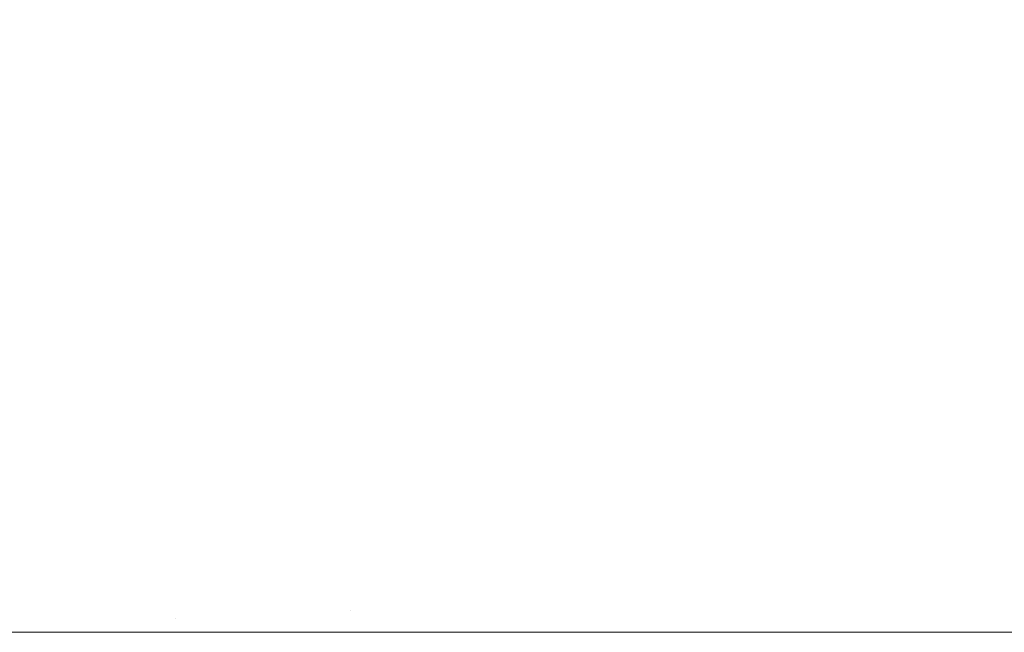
# Model space of a CAD drawing. Header units: centimetres. Extents: x -26 to 27.3, y -23.4 to -21.6.
# Tile 197 of 206: x 27.2137 to 27.2379, y -21.6599 to -21.6448. Entities that reach past the tile are written whole.
import ezdxf

# ---------------------------------------------------------------- set-up
doc = ezdxf.new("R2010")
doc.units = ezdxf.units.CM
doc.header["$LTSCALE"] = 2.54
doc.layers.add('Lucido design-1', color=7, linetype='Continuous')

# ---------------------------------------------------------------- blocks, each defined once
blk = doc.blocks.new('Gruppo-4-1')
at = {"color": 7, "linetype": 'Continuous', "lineweight": 9}
for points, invisible_edges in [([(27.21626, -21.644609, -9.383407), (27.216902, -21.644915, -9.383407), (27.218802, -21.641147, -9.384219), (27.217998, -21.640762, -9.384219)], 15), ([(27.216902, -21.644915, -9.383407), (27.217531, -21.645249, -9.383407), (27.219589, -21.641564, -9.384219), (27.218802, -21.641147, -9.384219)], 15), ([(27.220788, -21.641316, -10.179584), (27.221566, -21.641818, -10.179584), (27.219363, -21.645077, -10.180381), (27.218726, -21.644666, -10.180381)], 15), ([(27.217531, -21.645249, -9.383407), (27.218145, -21.64561, -9.383407), (27.220358, -21.642015, -9.384219), (27.219589, -21.641564, -9.384219)], 15), ([(27.228932, -21.644079, -9.38521), (27.229585, -21.644925, -9.38521), (27.2329, -21.642473, -9.386376), (27.232139, -21.641489, -9.386376)], 15), ([(27.221566, -21.641818, -10.179584), (27.222322, -21.642353, -10.179584), (27.219983, -21.645515, -10.180381), (27.219363, -21.645077, -10.180381)], 15), ([(27.223876, -21.644735, -9.384219), (27.224506, -21.645365, -9.384219), (27.22752, -21.642476, -9.38521), (27.226765, -21.641721, -9.38521)], 15), ([(27.218145, -21.64561, -9.383407), (27.218743, -21.645996, -9.383407), (27.221106, -21.642499, -9.384219), (27.220358, -21.642015, -9.384219)], 15), ([(27.227917, -21.642096, -10.178629), (27.228655, -21.6429, -10.178629), (27.225725, -21.645479, -10.179584), (27.225099, -21.644797, -10.179584)], 15), ([(27.233135, -21.642299, -10.177517), (27.23386, -21.643324, -10.177517), (27.230657, -21.645489, -10.178629), (27.230027, -21.644598, -10.178629)], 15), ([(27.213119, -21.642413, -10.180381), (27.213857, -21.642588, -10.180381), (27.21286, -21.646418, -10.181018), (27.212286, -21.646281, -10.181018)], 15), ([(27.218743, -21.645996, -9.383407), (27.219324, -21.646407, -9.383407), (27.221834, -21.643013, -9.384219), (27.221106, -21.642499, -9.384219)], 15), ([(27.222322, -21.642353, -10.179584), (27.223055, -21.642919, -10.179584), (27.220583, -21.645979, -10.180381), (27.219983, -21.645515, -10.180381)], 15), ([(27.224506, -21.645365, -9.384219), (27.225109, -21.646021, -9.384219), (27.228243, -21.643263, -9.38521), (27.22752, -21.642476, -9.38521)], 15), ([(27.229585, -21.644925, -9.38521), (27.230202, -21.645797, -9.38521), (27.233617, -21.643488, -9.386376), (27.2329, -21.642473, -9.386376)], 15), ([(27.234292, -21.644533, -9.386376), (27.234921, -21.645605, -9.386376), (27.238468, -21.643624, -9.387717), (27.237751, -21.642403, -9.387717)], 15), ([(27.237797, -21.642374, -10.176248), (27.238515, -21.643597, -10.176248), (27.235177, -21.645462, -10.177517), (27.234541, -21.644379, -10.177517)], 15), ([(27.213857, -21.642588, -10.180381), (27.214588, -21.642795, -10.180381), (27.213429, -21.646579, -10.181018), (27.21286, -21.646418, -10.181018)], 15), ([(27.214588, -21.642795, -10.180381), (27.215308, -21.643033, -10.180381), (27.21399, -21.646764, -10.181018), (27.213429, -21.646579, -10.181018)], 15), ([(27.215308, -21.643033, -10.180381), (27.216018, -21.643301, -10.180381), (27.214543, -21.646972, -10.181018), (27.21399, -21.646764, -10.181018)], 15), ([(27.219324, -21.646407, -9.383407), (27.219887, -21.646842, -9.383407), (27.222539, -21.643558, -9.384219), (27.221834, -21.643013, -9.384219)], 15), ([(27.223055, -21.642919, -10.179584), (27.223762, -21.643516, -10.179584), (27.221164, -21.646469, -10.180381), (27.220583, -21.645979, -10.180381)], 15), ([(27.228655, -21.6429, -10.178629), (27.229359, -21.643734, -10.178629), (27.226322, -21.646186, -10.179584), (27.225725, -21.645479, -10.179584)], 15), ([(27.225109, -21.646021, -9.384219), (27.225683, -21.646702, -9.384219), (27.228932, -21.644079, -9.38521), (27.228243, -21.643263, -9.38521)], 15), ([(27.216018, -21.643301, -10.180381), (27.216716, -21.643598, -10.180381), (27.215086, -21.647204, -10.181018), (27.214543, -21.646972, -10.181018)], 15), ([(27.223762, -21.643516, -10.179584), (27.224444, -21.644142, -10.179584), (27.221722, -21.646982, -10.180381), (27.221164, -21.646469, -10.180381)], 15), ([(27.230202, -21.645797, -9.38521), (27.230781, -21.646694, -9.38521), (27.234292, -21.644533, -9.386376), (27.233617, -21.643488, -9.386376)], 15), ([(27.23386, -21.643324, -10.177517), (27.234541, -21.644379, -10.177517), (27.231249, -21.646406, -10.178629), (27.230657, -21.645489, -10.178629)], 15), ([(27.212505, -21.647783, -9.382777), (27.213016, -21.647927, -9.382777), (27.214263, -21.643855, -9.383407), (27.213578, -21.643661, -9.383407)], 15), ([(27.216716, -21.643598, -10.180381), (27.217401, -21.643926, -10.180381), (27.21562, -21.647459, -10.181018), (27.215086, -21.647204, -10.181018)], 15), ([(27.219887, -21.646842, -9.383407), (27.220431, -21.647301, -9.383407), (27.22322, -21.644132, -9.384219), (27.222539, -21.643558, -9.384219)], 15), ([(27.229359, -21.643734, -10.178629), (27.230027, -21.644598, -10.178629), (27.226888, -21.646919, -10.179584), (27.226322, -21.646186, -10.179584)], 15), ([(27.234921, -21.645605, -9.386376), (27.235504, -21.646703, -9.386376), (27.239132, -21.644874, -9.387717), (27.238468, -21.643624, -9.387717)], 15), ([(27.238515, -21.643597, -10.176248), (27.23918, -21.64485, -10.176248), (27.235766, -21.646571, -10.177517), (27.235177, -21.645462, -10.177517)], 15), ([(27.213016, -21.647927, -9.382777), (27.21352, -21.648094, -9.382777), (27.214939, -21.644078, -9.383407), (27.214263, -21.643855, -9.383407)], 15), ([(27.217401, -21.643926, -10.180381), (27.218071, -21.644282, -10.180381), (27.216141, -21.647736, -10.181018), (27.21562, -21.647459, -10.181018)], 15), ([(27.21352, -21.648094, -9.382777), (27.214017, -21.648281, -9.382777), (27.215605, -21.644329, -9.383407), (27.214939, -21.644078, -9.383407)], 15), ([(27.220431, -21.647301, -9.383407), (27.220955, -21.647782, -9.383407), (27.223876, -21.644735, -9.384219), (27.22322, -21.644132, -9.384219)], 15), ([(27.224444, -21.644142, -10.179584), (27.225099, -21.644797, -10.179584), (27.222259, -21.647519, -10.180381), (27.221722, -21.646982, -10.180381)], 15), ([(27.225683, -21.646702, -9.384219), (27.226228, -21.647407, -9.384219), (27.229585, -21.644925, -9.38521), (27.228932, -21.644079, -9.38521)], 15), ([(27.214017, -21.648281, -9.382777), (27.214505, -21.648489, -9.382777), (27.21626, -21.644609, -9.383407), (27.215605, -21.644329, -9.383407)], 15), ([(27.218071, -21.644282, -10.180381), (27.218726, -21.644666, -10.180381), (27.216651, -21.648035, -10.181018), (27.216141, -21.647736, -10.181018)], 15), ([(27.234541, -21.644379, -10.177517), (27.235177, -21.645462, -10.177517), (27.231801, -21.647348, -10.178629), (27.231249, -21.646406, -10.178629)], 15), ([(27.214505, -21.648489, -9.382777), (27.214985, -21.648718, -9.382777), (27.216902, -21.644915, -9.383407), (27.21626, -21.644609, -9.383407)], 15), ([(27.218726, -21.644666, -10.180381), (27.219363, -21.645077, -10.180381), (27.217147, -21.648356, -10.181018), (27.216651, -21.648035, -10.181018)], 15), ([(27.220955, -21.647782, -9.383407), (27.221459, -21.648286, -9.383407), (27.224506, -21.645365, -9.384219), (27.223876, -21.644735, -9.384219)], 15), ([(27.230027, -21.644598, -10.178629), (27.230657, -21.645489, -10.178629), (27.227423, -21.647675, -10.179584), (27.226888, -21.646919, -10.179584)], 15), ([(27.230781, -21.646694, -9.38521), (27.231322, -21.647616, -9.38521), (27.234921, -21.645605, -9.386376), (27.234292, -21.644533, -9.386376)], 15), ([(27.214985, -21.648718, -9.382777), (27.215454, -21.648967, -9.382777), (27.217531, -21.645249, -9.383407), (27.216902, -21.644915, -9.383407)], 15), ([(27.225099, -21.644797, -10.179584), (27.225725, -21.645479, -10.179584), (27.222772, -21.648077, -10.180381), (27.222259, -21.647519, -10.180381)], 15), ([(27.226228, -21.647407, -9.384219), (27.226742, -21.648135, -9.384219), (27.230202, -21.645797, -9.38521), (27.229585, -21.644925, -9.38521)], 15), ([(27.235504, -21.646703, -9.386376), (27.23604, -21.647825, -9.386376), (27.239742, -21.646151, -9.387717), (27.239132, -21.644874, -9.387717)], 15), ([(27.23918, -21.64485, -10.176248), (27.239791, -21.646129, -10.176248), (27.236307, -21.647704, -10.177517), (27.235766, -21.646571, -10.177517)], 15), ([(27.219363, -21.645077, -10.180381), (27.219983, -21.645515, -10.180381), (27.21763, -21.648697, -10.181018), (27.217147, -21.648356, -10.181018)], 15), ([(27.215454, -21.648967, -9.382777), (27.215912, -21.649236, -9.382777), (27.218145, -21.64561, -9.383407), (27.217531, -21.645249, -9.383407)], 15), ([(27.221459, -21.648286, -9.383407), (27.22194, -21.64881, -9.383407), (27.225109, -21.646021, -9.384219), (27.224506, -21.645365, -9.384219)], 15), ([(27.235177, -21.645462, -10.177517), (27.235766, -21.646571, -10.177517), (27.232313, -21.648312, -10.178629), (27.231801, -21.647348, -10.178629)], 15), ([(27.215912, -21.649236, -9.382777), (27.216358, -21.649524, -9.382777), (27.218743, -21.645996, -9.383407), (27.218145, -21.64561, -9.383407)], 15), ([(27.219983, -21.645515, -10.180381), (27.220583, -21.645979, -10.180381), (27.218097, -21.649058, -10.181018), (27.21763, -21.648697, -10.181018)], 15), ([(27.225725, -21.645479, -10.179584), (27.226322, -21.646186, -10.179584), (27.223262, -21.648658, -10.180381), (27.222772, -21.648077, -10.180381)], 15), ([(27.230657, -21.645489, -10.178629), (27.231249, -21.646406, -10.178629), (27.227925, -21.648453, -10.179584), (27.227423, -21.647675, -10.179584)], 15), ([(27.231322, -21.647616, -9.38521), (27.231823, -21.648559, -9.38521), (27.235504, -21.646703, -9.386376), (27.234921, -21.645605, -9.386376)], 15), ([(27.226742, -21.648135, -9.384219), (27.227226, -21.648883, -9.384219), (27.230781, -21.646694, -9.38521), (27.230202, -21.645797, -9.38521)], 15), ([(27.216358, -21.649524, -9.382777), (27.216791, -21.649831, -9.382777), (27.219324, -21.646407, -9.383407), (27.218743, -21.645996, -9.383407)], 15), ([(27.220583, -21.645979, -10.180381), (27.221164, -21.646469, -10.180381), (27.218549, -21.649439, -10.181018), (27.218097, -21.649058, -10.181018)], 15), ([(27.22194, -21.64881, -9.383407), (27.222399, -21.649354, -9.383407), (27.225683, -21.646702, -9.384219), (27.225109, -21.646021, -9.384219)], 15), ([(27.226322, -21.646186, -10.179584), (27.226888, -21.646919, -10.179584), (27.223726, -21.649258, -10.180381), (27.223262, -21.648658, -10.180381)], 15), ([(27.23604, -21.647825, -9.386376), (27.236528, -21.648968, -9.386376), (27.240298, -21.647453, -9.387717), (27.239742, -21.646151, -9.387717)], 15), ([(27.239791, -21.646129, -10.176248), (27.240348, -21.647433, -10.176248), (27.2368, -21.648859, -10.177517), (27.236307, -21.647704, -10.177517)], 15), ([(27.216791, -21.649831, -9.382777), (27.217211, -21.650156, -9.382777), (27.219887, -21.646842, -9.383407), (27.219324, -21.646407, -9.383407)], 15), ([(27.231249, -21.646406, -10.178629), (27.231801, -21.647348, -10.178629), (27.228394, -21.649251, -10.179584), (27.227925, -21.648453, -10.179584)], 15), ([(27.213429, -21.646579, -10.181018), (27.21399, -21.646764, -10.181018), (27.212666, -21.650511, -10.181496), (27.212265, -21.650379, -10.181496)], 15), ([(27.221164, -21.646469, -10.180381), (27.221722, -21.646982, -10.180381), (27.218984, -21.649839, -10.181018), (27.218549, -21.649439, -10.181018)], 15), ([(27.235766, -21.646571, -10.177517), (27.236307, -21.647704, -10.177517), (27.232784, -21.649297, -10.178629), (27.232313, -21.648312, -10.178629)], 15), ([(27.21399, -21.646764, -10.181018), (27.214543, -21.646972, -10.181018), (27.213061, -21.65066, -10.181496), (27.212666, -21.650511, -10.181496)], 15), ([(27.217211, -21.650156, -9.382777), (27.217617, -21.650498, -9.382777), (27.220431, -21.647301, -9.383407), (27.219887, -21.646842, -9.383407)], 15), ([(27.222399, -21.649354, -9.383407), (27.222834, -21.649917, -9.383407), (27.226228, -21.647407, -9.384219), (27.225683, -21.646702, -9.384219)], 15), ([(27.226888, -21.646919, -10.179584), (27.227423, -21.647675, -10.179584), (27.224164, -21.649878, -10.180381), (27.223726, -21.649258, -10.180381)], 15), ([(27.227226, -21.648883, -9.384219), (27.227677, -21.649652, -9.384219), (27.231322, -21.647616, -9.38521), (27.230781, -21.646694, -9.38521)], 15), ([(27.231823, -21.648559, -9.38521), (27.232283, -21.649523, -9.38521), (27.23604, -21.647825, -9.386376), (27.235504, -21.646703, -9.386376)], 15), ([(27.214543, -21.646972, -10.181018), (27.215086, -21.647204, -10.181018), (27.213449, -21.650826, -10.181496), (27.213061, -21.65066, -10.181496)], 15), ([(27.221722, -21.646982, -10.180381), (27.222259, -21.647519, -10.180381), (27.219402, -21.650257, -10.181018), (27.218984, -21.649839, -10.181018)], 15), ([(27.215086, -21.647204, -10.181018), (27.21562, -21.647459, -10.181018), (27.21383, -21.651008, -10.181496), (27.213449, -21.650826, -10.181496)], 15), ([(27.217617, -21.650498, -9.382777), (27.218008, -21.650857, -9.382777), (27.220955, -21.647782, -9.383407), (27.220431, -21.647301, -9.383407)], 15), ([(27.222834, -21.649917, -9.383407), (27.223245, -21.650498, -9.383407), (27.226742, -21.648135, -9.384219), (27.226228, -21.647407, -9.384219)], 15), ([(27.231801, -21.647348, -10.178629), (27.232313, -21.648312, -10.178629), (27.228828, -21.650069, -10.179584), (27.228394, -21.649251, -10.179584)], 15), ([(27.21562, -21.647459, -10.181018), (27.216141, -21.647736, -10.181018), (27.214203, -21.651206, -10.181496), (27.21383, -21.651008, -10.181496)], 15), ([(27.222259, -21.647519, -10.180381), (27.222772, -21.648077, -10.180381), (27.219802, -21.650692, -10.181018), (27.219402, -21.650257, -10.181018)], 15), ([(27.227677, -21.649652, -9.384219), (27.228094, -21.650439, -9.384219), (27.231823, -21.648559, -9.38521), (27.231322, -21.647616, -9.38521)], 15), ([(27.236528, -21.648968, -9.386376), (27.236967, -21.650131, -9.386376), (27.240798, -21.648778, -9.387717), (27.240298, -21.647453, -9.387717)], 15), ([(27.240348, -21.647433, -10.176248), (27.240848, -21.64876, -10.176248), (27.237243, -21.650034, -10.177517), (27.2368, -21.648859, -10.177517)], 15), ([(27.216141, -21.647736, -10.181018), (27.216651, -21.648035, -10.181018), (27.214567, -21.651419, -10.181496), (27.214203, -21.651206, -10.181496)], 15), ([(27.218008, -21.650857, -9.382777), (27.218384, -21.651233, -9.382777), (27.221459, -21.648286, -9.383407), (27.220955, -21.647782, -9.383407)], 15), ([(27.227423, -21.647675, -10.179584), (27.227925, -21.648453, -10.179584), (27.224575, -21.650515, -10.180381), (27.224164, -21.649878, -10.180381)], 15), ([(27.232283, -21.649523, -9.38521), (27.232703, -21.650505, -9.38521), (27.236528, -21.648968, -9.386376), (27.23604, -21.647825, -9.386376)], 15), ([(27.236307, -21.647704, -10.177517), (27.2368, -21.648859, -10.177517), (27.233212, -21.650301, -10.178629), (27.232784, -21.649297, -10.178629)], 15), ([(27.212091, -21.652138, -9.38233), (27.212418, -21.652261, -9.38233), (27.214017, -21.648281, -9.382777), (27.21352, -21.648094, -9.382777)], 15), ([(27.216651, -21.648035, -10.181018), (27.217147, -21.648356, -10.181018), (27.214922, -21.651648, -10.181496), (27.214567, -21.651419, -10.181496)], 15), ([(27.222772, -21.648077, -10.180381), (27.223262, -21.648658, -10.180381), (27.220183, -21.651144, -10.181018), (27.219802, -21.650692, -10.181018)], 15), ([(27.212418, -21.652261, -9.38233), (27.212739, -21.652398, -9.38233), (27.214505, -21.648489, -9.382777), (27.214017, -21.648281, -9.382777)], 15), ([(27.217147, -21.648356, -10.181018), (27.21763, -21.648697, -10.181018), (27.215267, -21.651892, -10.181496), (27.214922, -21.651648, -10.181496)], 15), ([(27.218384, -21.651233, -9.382777), (27.218743, -21.651624, -9.382777), (27.22194, -21.64881, -9.383407), (27.221459, -21.648286, -9.383407)], 15), ([(27.223245, -21.650498, -9.383407), (27.223631, -21.651096, -9.383407), (27.227226, -21.648883, -9.384219), (27.226742, -21.648135, -9.384219)], 15), ([(27.232313, -21.648312, -10.178629), (27.232784, -21.649297, -10.178629), (27.229227, -21.650904, -10.179584), (27.228828, -21.650069, -10.179584)], 15), ([(27.212739, -21.652398, -9.38233), (27.213053, -21.652549, -9.38233), (27.214985, -21.648718, -9.382777), (27.214505, -21.648489, -9.382777)], 15), ([(27.227925, -21.648453, -10.179584), (27.228394, -21.649251, -10.179584), (27.224959, -21.65117, -10.180381), (27.224575, -21.650515, -10.180381)], 15), ([(27.228094, -21.650439, -9.384219), (27.228479, -21.651243, -9.384219), (27.232283, -21.649523, -9.38521), (27.231823, -21.648559, -9.38521)], 15), ([(27.213053, -21.652549, -9.38233), (27.213362, -21.652712, -9.38233), (27.215454, -21.648967, -9.382777), (27.214985, -21.648718, -9.382777)], 15), ([(27.21763, -21.648697, -10.181018), (27.218097, -21.649058, -10.181018), (27.215601, -21.65215, -10.181496), (27.215267, -21.651892, -10.181496)], 15), ([(27.218743, -21.651624, -9.382777), (27.219085, -21.65203, -9.382777), (27.222399, -21.649354, -9.383407), (27.22194, -21.64881, -9.383407)], 15), ([(27.223262, -21.648658, -10.180381), (27.223726, -21.649258, -10.180381), (27.220544, -21.651611, -10.181018), (27.220183, -21.651144, -10.181018)], 15), ([(27.2368, -21.648859, -10.177517), (27.237243, -21.650034, -10.177517), (27.233598, -21.651322, -10.178629), (27.233212, -21.650301, -10.178629)], 15), ([(27.236967, -21.650131, -9.386376), (27.237356, -21.651312, -9.386376), (27.241241, -21.650122, -9.387717), (27.240798, -21.648778, -9.387717)], 15), ([(27.240848, -21.64876, -10.176248), (27.241292, -21.650107, -10.176248), (27.237636, -21.651226, -10.177517), (27.237243, -21.650034, -10.177517)], 15), ([(27.213362, -21.652712, -9.38233), (27.213663, -21.652889, -9.38233), (27.215912, -21.649236, -9.382777), (27.215454, -21.648967, -9.382777)], 15), ([(27.218097, -21.649058, -10.181018), (27.218549, -21.649439, -10.181018), (27.215923, -21.652422, -10.181496), (27.215601, -21.65215, -10.181496)], 15), ([(27.223631, -21.651096, -9.383407), (27.223992, -21.65171, -9.383407), (27.227677, -21.649652, -9.384219), (27.227226, -21.648883, -9.384219)], 15), ([(27.232703, -21.650505, -9.38521), (27.23308, -21.651505, -9.38521), (27.236967, -21.650131, -9.386376), (27.236528, -21.648968, -9.386376)], 15), ([(27.213663, -21.652889, -9.38233), (27.213956, -21.653078, -9.38233), (27.216358, -21.649524, -9.382777), (27.215912, -21.649236, -9.382777)], 15), ([(27.223726, -21.649258, -10.180381), (27.224164, -21.649878, -10.180381), (27.220885, -21.652094, -10.181018), (27.220544, -21.651611, -10.181018)], 15), ([(27.228394, -21.649251, -10.179584), (27.228828, -21.650069, -10.179584), (27.225315, -21.65184, -10.180381), (27.224959, -21.65117, -10.180381)], 15), ([(27.232784, -21.649297, -10.178629), (27.233212, -21.650301, -10.178629), (27.22959, -21.651756, -10.179584), (27.229227, -21.650904, -10.179584)], 15), ([(27.213956, -21.653078, -9.38233), (27.214241, -21.65328, -9.38233), (27.216791, -21.649831, -9.382777), (27.216358, -21.649524, -9.382777)], 15), ([(27.218549, -21.649439, -10.181018), (27.218984, -21.649839, -10.181018), (27.216234, -21.652708, -10.181496), (27.215923, -21.652422, -10.181496)], 15), ([(27.219085, -21.65203, -9.382777), (27.21941, -21.65245, -9.382777), (27.222834, -21.649917, -9.383407), (27.222399, -21.649354, -9.383407)], 15), ([(27.228479, -21.651243, -9.384219), (27.228828, -21.652062, -9.384219), (27.232703, -21.650505, -9.38521), (27.232283, -21.649523, -9.38521)], 15), ([(27.223992, -21.65171, -9.383407), (27.224326, -21.652339, -9.383407), (27.228094, -21.650439, -9.384219), (27.227677, -21.649652, -9.384219)], 15), ([(27.214241, -21.65328, -9.38233), (27.214517, -21.653493, -9.38233), (27.217211, -21.650156, -9.382777), (27.216791, -21.649831, -9.382777)], 15), ([(27.218984, -21.649839, -10.181018), (27.219402, -21.650257, -10.181018), (27.216533, -21.653007, -10.181496), (27.216234, -21.652708, -10.181496)], 15), ([(27.21941, -21.65245, -9.382777), (27.219717, -21.652883, -9.382777), (27.223245, -21.650498, -9.383407), (27.222834, -21.649917, -9.383407)], 15), ([(27.224164, -21.649878, -10.180381), (27.224575, -21.650515, -10.180381), (27.221206, -21.65259, -10.181018), (27.220885, -21.652094, -10.181018)], 15), ([(27.228828, -21.650069, -10.179584), (27.229227, -21.650904, -10.179584), (27.225643, -21.652525, -10.180381), (27.225315, -21.65184, -10.180381)], 15), ([(27.237243, -21.650034, -10.177517), (27.237636, -21.651226, -10.177517), (27.233939, -21.652359, -10.178629), (27.233598, -21.651322, -10.178629)], 15), ([(27.214517, -21.653493, -9.38233), (27.214783, -21.653718, -9.38233), (27.217617, -21.650498, -9.382777), (27.217211, -21.650156, -9.382777)], 15), ([(27.219402, -21.650257, -10.181018), (27.219802, -21.650692, -10.181018), (27.216819, -21.653318, -10.181496), (27.216533, -21.653007, -10.181496)], 15), ([(27.233212, -21.650301, -10.178629), (27.233598, -21.651322, -10.178629), (27.229917, -21.652622, -10.179584), (27.22959, -21.651756, -10.179584)], 15), ([(27.23308, -21.651505, -9.38521), (27.233414, -21.652519, -9.38521), (27.237356, -21.651312, -9.386376), (27.236967, -21.650131, -9.386376)], 15), ([(27.237356, -21.651312, -9.386376), (27.237695, -21.652508, -9.386376), (27.241627, -21.651485, -9.387717), (27.241241, -21.650122, -9.387717)], 15), ([(27.241292, -21.650107, -10.176248), (27.241678, -21.651471, -10.176248), (27.237979, -21.652434, -10.177517), (27.237636, -21.651226, -10.177517)], 15), ([(27.214783, -21.653718, -9.38233), (27.21504, -21.653954, -9.38233), (27.218008, -21.650857, -9.382777), (27.217617, -21.650498, -9.382777)], 15), ([(27.219717, -21.652883, -9.382777), (27.220005, -21.653329, -9.382777), (27.223631, -21.651096, -9.383407), (27.223245, -21.650498, -9.383407)], 15), ([(27.224575, -21.650515, -10.180381), (27.224959, -21.65117, -10.180381), (27.221505, -21.6531, -10.181018), (27.221206, -21.65259, -10.181018)], 15), ([(27.224326, -21.652339, -9.383407), (27.224632, -21.652981, -9.383407), (27.228479, -21.651243, -9.384219), (27.228094, -21.650439, -9.384219)], 15), ([(27.228828, -21.652062, -9.384219), (27.229143, -21.652896, -9.384219), (27.23308, -21.651505, -9.38521), (27.232703, -21.650505, -9.38521)], 15), ([(27.219802, -21.650692, -10.181018), (27.220183, -21.651144, -10.181018), (27.217091, -21.65364, -10.181496), (27.216819, -21.653318, -10.181496)], 15), ([(27.213449, -21.650826, -10.181496), (27.21383, -21.651008, -10.181496), (27.212036, -21.654566, -10.181814), (27.211808, -21.654457, -10.181814)], 15), ([(27.21383, -21.651008, -10.181496), (27.214203, -21.651206, -10.181496), (27.21226, -21.654684, -10.181814), (27.212036, -21.654566, -10.181814)], 15), ([(27.21504, -21.653954, -9.38233), (27.215287, -21.654201, -9.38233), (27.218384, -21.651233, -9.382777), (27.218008, -21.650857, -9.382777)], 15), ([(27.229227, -21.650904, -10.179584), (27.22959, -21.651756, -10.179584), (27.22594, -21.653223, -10.180381), (27.225643, -21.652525, -10.180381)], 15), ([(27.214203, -21.651206, -10.181496), (27.214567, -21.651419, -10.181496), (27.212478, -21.654812, -10.181814), (27.21226, -21.654684, -10.181814)], 15), ([(27.215287, -21.654201, -9.38233), (27.215523, -21.654458, -9.38233), (27.218743, -21.651624, -9.382777), (27.218384, -21.651233, -9.382777)], 15), ([(27.220183, -21.651144, -10.181018), (27.220544, -21.651611, -10.181018), (27.217349, -21.653974, -10.181496), (27.217091, -21.65364, -10.181496)], 15), ([(27.220005, -21.653329, -9.382777), (27.220274, -21.653787, -9.382777), (27.223992, -21.65171, -9.383407), (27.223631, -21.651096, -9.383407)], 15), ([(27.224959, -21.65117, -10.180381), (27.225315, -21.65184, -10.180381), (27.221782, -21.653621, -10.181018), (27.221505, -21.6531, -10.181018)], 15), ([(27.224632, -21.652981, -9.383407), (27.224912, -21.653636, -9.383407), (27.228828, -21.652062, -9.384219), (27.228479, -21.651243, -9.384219)], 15), ([(27.237636, -21.651226, -10.177517), (27.237979, -21.652434, -10.177517), (27.234237, -21.653409, -10.178629), (27.233939, -21.652359, -10.178629)], 15), ([(27.214567, -21.651419, -10.181496), (27.214922, -21.651648, -10.181496), (27.212691, -21.65495, -10.181814), (27.212478, -21.654812, -10.181814)], 15), ([(27.229143, -21.652896, -9.384219), (27.229422, -21.653742, -9.384219), (27.233414, -21.652519, -9.38521), (27.23308, -21.651505, -9.38521)], 15), ([(27.233598, -21.651322, -10.178629), (27.233939, -21.652359, -10.178629), (27.230207, -21.653502, -10.179584), (27.229917, -21.652622, -10.179584)], 15), ([(27.233414, -21.652519, -9.38521), (27.233705, -21.653547, -9.38521), (27.237695, -21.652508, -9.386376), (27.237356, -21.651312, -9.386376)], 15), ([(27.237695, -21.652508, -9.386376), (27.237982, -21.653718, -9.386376), (27.241954, -21.652862, -9.387717), (27.241627, -21.651485, -9.387717)], 15), ([(27.214922, -21.651648, -10.181496), (27.215267, -21.651892, -10.181496), (27.212897, -21.655096, -10.181814), (27.212691, -21.65495, -10.181814)], 15), ([(27.215523, -21.654458, -9.38233), (27.215748, -21.654724, -9.38233), (27.219085, -21.65203, -9.382777), (27.218743, -21.651624, -9.382777)], 15), ([(27.220544, -21.651611, -10.181018), (27.220885, -21.652094, -10.181018), (27.217593, -21.654319, -10.181496), (27.217349, -21.653974, -10.181496)], 15), ([(27.220274, -21.653787, -9.382777), (27.220523, -21.654256, -9.382777), (27.224326, -21.652339, -9.383407), (27.223992, -21.65171, -9.383407)], 15), ([(27.22959, -21.651756, -10.179584), (27.229917, -21.652622, -10.179584), (27.226208, -21.653933, -10.180381), (27.22594, -21.653223, -10.180381)], 15), ([(27.215267, -21.651892, -10.181496), (27.215601, -21.65215, -10.181496), (27.213098, -21.655251, -10.181814), (27.212897, -21.655096, -10.181814)], 15), ([(27.225315, -21.65184, -10.180381), (27.225643, -21.652525, -10.180381), (27.222037, -21.654155, -10.181018), (27.221782, -21.653621, -10.181018)], 15), ([(27.215601, -21.65215, -10.181496), (27.215923, -21.652422, -10.181496), (27.213291, -21.655414, -10.181814), (27.213098, -21.655251, -10.181814)], 15), ([(27.215748, -21.654724, -9.38233), (27.215961, -21.655, -9.38233), (27.21941, -21.65245, -9.382777), (27.219085, -21.65203, -9.382777)], 15), ([(27.220885, -21.652094, -10.181018), (27.221206, -21.65259, -10.181018), (27.217822, -21.654674, -10.181496), (27.217593, -21.654319, -10.181496)], 15), ([(27.224912, -21.653636, -9.383407), (27.225163, -21.654302, -9.383407), (27.229143, -21.652896, -9.384219), (27.228828, -21.652062, -9.384219)], 15), ([(27.215923, -21.652422, -10.181496), (27.216234, -21.652708, -10.181496), (27.213477, -21.655585, -10.181814), (27.213291, -21.655414, -10.181814)], 15), ([(27.215961, -21.655, -9.38233), (27.216163, -21.655285, -9.38233), (27.219717, -21.652883, -9.382777), (27.21941, -21.65245, -9.382777)], 15), ([(27.220523, -21.654256, -9.382777), (27.220752, -21.654736, -9.382777), (27.224632, -21.652981, -9.383407), (27.224326, -21.652339, -9.383407)], 15), ([(27.233939, -21.652359, -10.178629), (27.234237, -21.653409, -10.178629), (27.230459, -21.654392, -10.179584), (27.230207, -21.653502, -10.179584)], 15), ([(27.237979, -21.652434, -10.177517), (27.238269, -21.653656, -10.177517), (27.234489, -21.654471, -10.178629), (27.234237, -21.653409, -10.178629)], 15), ([(27.216234, -21.652708, -10.181496), (27.216533, -21.653007, -10.181496), (27.213656, -21.655764, -10.181814), (27.213477, -21.655585, -10.181814)], 15), ([(27.221206, -21.65259, -10.181018), (27.221505, -21.6531, -10.181018), (27.218035, -21.655038, -10.181496), (27.217822, -21.654674, -10.181496)], 15), ([(27.225643, -21.652525, -10.180381), (27.22594, -21.653223, -10.180381), (27.222269, -21.654698, -10.181018), (27.222037, -21.654155, -10.181018)], 15), ([(27.229917, -21.652622, -10.179584), (27.230207, -21.653502, -10.179584), (27.226446, -21.654653, -10.180381), (27.226208, -21.653933, -10.180381)], 15), ([(27.229422, -21.653742, -9.384219), (27.229665, -21.654599, -9.384219), (27.233705, -21.653547, -9.38521), (27.233414, -21.652519, -9.38521)], 15), ([(27.233705, -21.653547, -9.38521), (27.233952, -21.654586, -9.38521), (27.237982, -21.653718, -9.386376), (27.237695, -21.652508, -9.386376)], 15), ([(27.211406, -21.656554, -9.382068), (27.211546, -21.656644, -9.382068), (27.213956, -21.653078, -9.38233), (27.213663, -21.652889, -9.38233)], 15), ([(27.216163, -21.655285, -9.38233), (27.216352, -21.655578, -9.38233), (27.220005, -21.653329, -9.382777), (27.219717, -21.652883, -9.382777)], 15), ([(27.225163, -21.654302, -9.383407), (27.225386, -21.654978, -9.383407), (27.229422, -21.653742, -9.384219), (27.229143, -21.652896, -9.384219)], 15), ([(27.211546, -21.656644, -9.382068), (27.211681, -21.65674, -9.382068), (27.214241, -21.65328, -9.38233), (27.213956, -21.653078, -9.38233)], 15), ([(27.216533, -21.653007, -10.181496), (27.216819, -21.653318, -10.181496), (27.213827, -21.65595, -10.181814), (27.213656, -21.655764, -10.181814)], 15), ([(27.221505, -21.6531, -10.181018), (27.221782, -21.653621, -10.181018), (27.218233, -21.655411, -10.181496), (27.218035, -21.655038, -10.181496)], 15), ([(27.220752, -21.654736, -9.382777), (27.22096, -21.655224, -9.382777), (27.224912, -21.653636, -9.383407), (27.224632, -21.652981, -9.383407)], 15), ([(27.211681, -21.65674, -9.382068), (27.211813, -21.656841, -9.382068), (27.214517, -21.653493, -9.38233), (27.214241, -21.65328, -9.38233)], 15), ([(27.216819, -21.653318, -10.181496), (27.217091, -21.65364, -10.181496), (27.21399, -21.656143, -10.181814), (27.213827, -21.65595, -10.181814)], 15), ([(27.216352, -21.655578, -9.38233), (27.216529, -21.655879, -9.38233), (27.220274, -21.653787, -9.382777), (27.220005, -21.653329, -9.382777)], 15), ([(27.22594, -21.653223, -10.180381), (27.226208, -21.653933, -10.180381), (27.222477, -21.655251, -10.181018), (27.222269, -21.654698, -10.181018)], 15), ([(27.234237, -21.653409, -10.178629), (27.234489, -21.654471, -10.178629), (27.230674, -21.655293, -10.179584), (27.230459, -21.654392, -10.179584)], 15), ([(27.211813, -21.656841, -9.382068), (27.21194, -21.656949, -9.382068), (27.214783, -21.653718, -9.38233), (27.214517, -21.653493, -9.38233)], 15), ([(27.217091, -21.65364, -10.181496), (27.217349, -21.653974, -10.181496), (27.214145, -21.656344, -10.181814), (27.21399, -21.656143, -10.181814)], 15), ([(27.221782, -21.653621, -10.181018), (27.222037, -21.654155, -10.181018), (27.218415, -21.655792, -10.181496), (27.218233, -21.655411, -10.181496)], 15), ([(27.22096, -21.655224, -9.382777), (27.221147, -21.655721, -9.382777), (27.225163, -21.654302, -9.383407), (27.224912, -21.653636, -9.383407)], 15), ([(27.230207, -21.653502, -10.179584), (27.230459, -21.654392, -10.179584), (27.226653, -21.655384, -10.180381), (27.226446, -21.654653, -10.180381)], 15), ([(27.229665, -21.654599, -9.384219), (27.229871, -21.655466, -9.384219), (27.233952, -21.654586, -9.38521), (27.233705, -21.653547, -9.38521)], 15), ([(27.238269, -21.653656, -10.177517), (27.238508, -21.654889, -10.177517), (27.234697, -21.655542, -10.178629), (27.234489, -21.654471, -10.178629)], 15), ([(27.21194, -21.656949, -9.382068), (27.212062, -21.657061, -9.382068), (27.21504, -21.653954, -9.38233), (27.214783, -21.653718, -9.38233)], 15), ([(27.216529, -21.655879, -9.38233), (27.216692, -21.656188, -9.38233), (27.220523, -21.654256, -9.382777), (27.220274, -21.653787, -9.382777)], 15), ([(27.226208, -21.653933, -10.180381), (27.226446, -21.654653, -10.180381), (27.222662, -21.655812, -10.181018), (27.222477, -21.655251, -10.181018)], 15), ([(27.225386, -21.654978, -9.383407), (27.22558, -21.655663, -9.383407), (27.229665, -21.654599, -9.384219), (27.229422, -21.653742, -9.384219)], 15), ([(27.233952, -21.654586, -9.38521), (27.234155, -21.655635, -9.38521), (27.238219, -21.654938, -9.386376), (27.237982, -21.653718, -9.386376)], 15), ([(27.212062, -21.657061, -9.382068), (27.21218, -21.657179, -9.382068), (27.215287, -21.654201, -9.38233), (27.21504, -21.653954, -9.38233)], 15), ([(27.217349, -21.653974, -10.181496), (27.217593, -21.654319, -10.181496), (27.214291, -21.65655, -10.181814), (27.214145, -21.656344, -10.181814)], 15), ([(27.222037, -21.654155, -10.181018), (27.222269, -21.654698, -10.181018), (27.218581, -21.65618, -10.181496), (27.218415, -21.655792, -10.181496)], 15), ([(27.21218, -21.657179, -9.382068), (27.212292, -21.657301, -9.382068), (27.215523, -21.654458, -9.38233), (27.215287, -21.654201, -9.38233)], 15), ([(27.217593, -21.654319, -10.181496), (27.217822, -21.654674, -10.181496), (27.214429, -21.656763, -10.181814), (27.214291, -21.65655, -10.181814)], 15), ([(27.216692, -21.656188, -9.38233), (27.216843, -21.656502, -9.38233), (27.220752, -21.654736, -9.382777), (27.220523, -21.654256, -9.382777)], 15), ([(27.221147, -21.655721, -9.382777), (27.221314, -21.656225, -9.382777), (27.225386, -21.654978, -9.383407), (27.225163, -21.654302, -9.383407)], 15), ([(27.230459, -21.654392, -10.179584), (27.230674, -21.655293, -10.179584), (27.226828, -21.656122, -10.180381), (27.226653, -21.655384, -10.180381)], 15), ([(27.212292, -21.657301, -9.382068), (27.2124, -21.657428, -9.382068), (27.215748, -21.654724, -9.38233), (27.215523, -21.654458, -9.38233)], 15), ([(27.226446, -21.654653, -10.180381), (27.226653, -21.655384, -10.180381), (27.222823, -21.656381, -10.181018), (27.222662, -21.655812, -10.181018)], 15), ([(27.22558, -21.655663, -9.383407), (27.225745, -21.656355, -9.383407), (27.229871, -21.655466, -9.384219), (27.229665, -21.654599, -9.384219)], 15), ([(27.229871, -21.655466, -9.384219), (27.23004, -21.656341, -9.384219), (27.234155, -21.655635, -9.38521), (27.233952, -21.654586, -9.38521)], 15), ([(27.234489, -21.654471, -10.178629), (27.234697, -21.655542, -10.178629), (27.230849, -21.656202, -10.179584), (27.230674, -21.655293, -10.179584)], 15), ([(27.2124, -21.657428, -9.382068), (27.212501, -21.65756, -9.382068), (27.215961, -21.655, -9.38233), (27.215748, -21.654724, -9.38233)], 15), ([(27.217822, -21.654674, -10.181496), (27.218035, -21.655038, -10.181496), (27.214557, -21.656981, -10.181814), (27.214429, -21.656763, -10.181814)], 15), ([(27.216843, -21.656502, -9.38233), (27.21698, -21.656823, -9.38233), (27.22096, -21.655224, -9.382777), (27.220752, -21.654736, -9.382777)], 15), ([(27.222269, -21.654698, -10.181018), (27.222477, -21.655251, -10.181018), (27.21873, -21.656575, -10.181496), (27.218581, -21.65618, -10.181496)], 15), ([(27.238508, -21.654889, -10.177517), (27.238693, -21.656131, -10.177517), (27.234858, -21.656622, -10.178629), (27.234697, -21.655542, -10.178629)], 15), ([(27.212501, -21.65756, -9.382068), (27.212597, -21.657695, -9.382068), (27.216163, -21.655285, -9.38233), (27.215961, -21.655, -9.38233)], 15), ([(27.218035, -21.655038, -10.181496), (27.218233, -21.655411, -10.181496), (27.214675, -21.657205, -10.181814), (27.214557, -21.656981, -10.181814)], 15), ([(27.221314, -21.656225, -9.382777), (27.221458, -21.656736, -9.382777), (27.22558, -21.655663, -9.383407), (27.225386, -21.654978, -9.383407)], 15), ([(27.234155, -21.655635, -9.38521), (27.234313, -21.656692, -9.38521), (27.238403, -21.656168, -9.386376), (27.238219, -21.654938, -9.386376)], 15), ([(27.212597, -21.657695, -9.382068), (27.212687, -21.657835, -9.382068), (27.216352, -21.655578, -9.38233), (27.216163, -21.655285, -9.38233)], 15), ([(27.21698, -21.656823, -9.38233), (27.217103, -21.65715, -9.38233), (27.221147, -21.655721, -9.382777), (27.22096, -21.655224, -9.382777)], 15), ([(27.222477, -21.655251, -10.181018), (27.222662, -21.655812, -10.181018), (27.218862, -21.656976, -10.181496), (27.21873, -21.656575, -10.181496)], 15), ([(27.226653, -21.655384, -10.180381), (27.226828, -21.656122, -10.180381), (27.22296, -21.656955, -10.181018), (27.222823, -21.656381, -10.181018)], 15), ([(27.230674, -21.655293, -10.179584), (27.230849, -21.656202, -10.179584), (27.226972, -21.656867, -10.180381), (27.226828, -21.656122, -10.180381)], 15), ([(27.212687, -21.657835, -9.382068), (27.212772, -21.657978, -9.382068), (27.216529, -21.655879, -9.38233), (27.216352, -21.655578, -9.38233)], 15), ([(27.218233, -21.655411, -10.181496), (27.218415, -21.655792, -10.181496), (27.214784, -21.657433, -10.181814), (27.214675, -21.657205, -10.181814)], 15), ([(27.225745, -21.656355, -9.383407), (27.22588, -21.657054, -9.383407), (27.23004, -21.656341, -9.384219), (27.229871, -21.655466, -9.384219)], 15), ([(27.23004, -21.656341, -9.384219), (27.230172, -21.657222, -9.384219), (27.234313, -21.656692, -9.38521), (27.234155, -21.655635, -9.38521)], 15), ([(27.234697, -21.655542, -10.178629), (27.234858, -21.656622, -10.178629), (27.230986, -21.657118, -10.179584), (27.230849, -21.656202, -10.179584)], 15), ([(27.213656, -21.655764, -10.181814), (27.213827, -21.65595, -10.181814), (27.210833, -21.658585, -10.181972), (27.210777, -21.658523, -10.181972)], 15), ([(27.212772, -21.657978, -9.382068), (27.21285, -21.658125, -9.382068), (27.216692, -21.656188, -9.38233), (27.216529, -21.655879, -9.38233)], 15), ([(27.218415, -21.655792, -10.181496), (27.218581, -21.65618, -10.181496), (27.214884, -21.657666, -10.181814), (27.214784, -21.657433, -10.181814)], 15), ([(27.217103, -21.65715, -9.38233), (27.217212, -21.657481, -9.38233), (27.221314, -21.656225, -9.382777), (27.221147, -21.655721, -9.382777)], 15), ([(27.222662, -21.655812, -10.181018), (27.222823, -21.656381, -10.181018), (27.218977, -21.657382, -10.181496), (27.218862, -21.656976, -10.181496)], 15), ([(27.221458, -21.656736, -9.382777), (27.221581, -21.657253, -9.382777), (27.225745, -21.656355, -9.383407), (27.22558, -21.655663, -9.383407)], 15), ([(27.213827, -21.65595, -10.181814), (27.21399, -21.656143, -10.181814), (27.210887, -21.658649, -10.181972), (27.210833, -21.658585, -10.181972)], 15), ([(27.226828, -21.656122, -10.180381), (27.226972, -21.656867, -10.180381), (27.223072, -21.657536, -10.181018), (27.22296, -21.656955, -10.181018)], 15), ([(27.21399, -21.656143, -10.181814), (27.214145, -21.656344, -10.181814), (27.210939, -21.658715, -10.181972), (27.210887, -21.658649, -10.181972)], 15), ([(27.214145, -21.656344, -10.181814), (27.214291, -21.65655, -10.181814), (27.210987, -21.658784, -10.181972), (27.210939, -21.658715, -10.181972)], 15), ([(27.21285, -21.658125, -9.382068), (27.212921, -21.658275, -9.382068), (27.216843, -21.656502, -9.38233), (27.216692, -21.656188, -9.38233)], 15), ([(27.218581, -21.65618, -10.181496), (27.21873, -21.656575, -10.181496), (27.214973, -21.657902, -10.181814), (27.214884, -21.657666, -10.181814)], 15), ([(27.217212, -21.657481, -9.38233), (27.217307, -21.657817, -9.38233), (27.221458, -21.656736, -9.382777), (27.221314, -21.656225, -9.382777)], 15), ([(27.221581, -21.657253, -9.382777), (27.221682, -21.657774, -9.382777), (27.22588, -21.657054, -9.383407), (27.225745, -21.656355, -9.383407)], 15), ([(27.22588, -21.657054, -9.383407), (27.225985, -21.657758, -9.383407), (27.230172, -21.657222, -9.384219), (27.23004, -21.656341, -9.384219)], 15), ([(27.230849, -21.656202, -10.179584), (27.230986, -21.657118, -10.179584), (27.227085, -21.657617, -10.180381), (27.226972, -21.656867, -10.180381)], 15), ([(27.234313, -21.656692, -9.38521), (27.234427, -21.657754, -9.38521), (27.238534, -21.657404, -9.386376), (27.238403, -21.656168, -9.386376)], 15), ([(27.238693, -21.656131, -10.177517), (27.238826, -21.657379, -10.177517), (27.234974, -21.657707, -10.178629), (27.234858, -21.656622, -10.178629)], 15), ([(27.214291, -21.65655, -10.181814), (27.214429, -21.656763, -10.181814), (27.211032, -21.658854, -10.181972), (27.210987, -21.658784, -10.181972)], 15), ([(27.212921, -21.658275, -9.382068), (27.212986, -21.658428, -9.382068), (27.21698, -21.656823, -9.38233), (27.216843, -21.656502, -9.38233)], 15), ([(27.21873, -21.656575, -10.181496), (27.218862, -21.656976, -10.181496), (27.215052, -21.658143, -10.181814), (27.214973, -21.657902, -10.181814)], 15), ([(27.222823, -21.656381, -10.181018), (27.22296, -21.656955, -10.181018), (27.219075, -21.657793, -10.181496), (27.218977, -21.657382, -10.181496)], 15), ([(27.214429, -21.656763, -10.181814), (27.214557, -21.656981, -10.181814), (27.211075, -21.658926, -10.181972), (27.211032, -21.658854, -10.181972)], 15), ([(27.212986, -21.658428, -9.382068), (27.213045, -21.658583, -9.382068), (27.217103, -21.65715, -9.38233), (27.21698, -21.656823, -9.38233)], 15), ([(27.217307, -21.657817, -9.38233), (27.217388, -21.658156, -9.38233), (27.221581, -21.657253, -9.382777), (27.221458, -21.656736, -9.382777)], 15), ([(27.230172, -21.657222, -9.384219), (27.230266, -21.658108, -9.384219), (27.234427, -21.657754, -9.38521), (27.234313, -21.656692, -9.38521)], 15), ([(27.234858, -21.656622, -10.178629), (27.234974, -21.657707, -10.178629), (27.231085, -21.658038, -10.179584), (27.230986, -21.657118, -10.179584)], 15), ([(27.214557, -21.656981, -10.181814), (27.214675, -21.657205, -10.181814), (27.211114, -21.659, -10.181972), (27.211075, -21.658926, -10.181972)], 15), ([(27.218862, -21.656976, -10.181496), (27.218977, -21.657382, -10.181496), (27.215121, -21.658386, -10.181814), (27.215052, -21.658143, -10.181814)], 15), ([(27.22296, -21.656955, -10.181018), (27.223072, -21.657536, -10.181018), (27.219155, -21.658207, -10.181496), (27.219075, -21.657793, -10.181496)], 15), ([(27.221682, -21.657774, -9.382777), (27.221761, -21.658299, -9.382777), (27.225985, -21.657758, -9.383407), (27.22588, -21.657054, -9.383407)], 15), ([(27.226972, -21.656867, -10.180381), (27.227085, -21.657617, -10.180381), (27.22316, -21.65812, -10.181018), (27.223072, -21.657536, -10.181018)], 15), ([(27.214675, -21.657205, -10.181814), (27.214784, -21.657433, -10.181814), (27.21115, -21.659076, -10.181972), (27.211114, -21.659, -10.181972)], 15), ([(27.213045, -21.658583, -9.382068), (27.213097, -21.658741, -9.382068), (27.217212, -21.657481, -9.38233), (27.217103, -21.65715, -9.38233)], 15), ([(27.217388, -21.658156, -9.38233), (27.217454, -21.658499, -9.38233), (27.221682, -21.657774, -9.382777), (27.221581, -21.657253, -9.382777)], 15), ([(27.225985, -21.657758, -9.383407), (27.226061, -21.658466, -9.383407), (27.230266, -21.658108, -9.384219), (27.230172, -21.657222, -9.384219)], 15), ([(27.230986, -21.657118, -10.179584), (27.231085, -21.658038, -10.179584), (27.227165, -21.658372, -10.180381), (27.227085, -21.657617, -10.180381)], 15), ([(27.214784, -21.657433, -10.181814), (27.214884, -21.657666, -10.181814), (27.211183, -21.659153, -10.181972), (27.21115, -21.659076, -10.181972)], 15), ([(27.213097, -21.658741, -9.382068), (27.213142, -21.658901, -9.382068), (27.217307, -21.657817, -9.38233), (27.217212, -21.657481, -9.38233)], 15), ([(27.218977, -21.657382, -10.181496), (27.219075, -21.657793, -10.181496), (27.21518, -21.658632, -10.181814), (27.215121, -21.658386, -10.181814)], 15), ([(27.223072, -21.657536, -10.181018), (27.22316, -21.65812, -10.181018), (27.219218, -21.658625, -10.181496), (27.219155, -21.658207, -10.181496)], 15), ([(27.234427, -21.657754, -9.38521), (27.234495, -21.65882, -9.38521), (27.238613, -21.658645, -9.386376), (27.238534, -21.657404, -9.386376)], 15), ([(27.238826, -21.657379, -10.177517), (27.238906, -21.658633, -10.177517), (27.235043, -21.658797, -10.178629), (27.234974, -21.657707, -10.178629)], 15), ([(27.214884, -21.657666, -10.181814), (27.214973, -21.657902, -10.181814), (27.211212, -21.659231, -10.181972), (27.211183, -21.659153, -10.181972)], 15), ([(27.213142, -21.658901, -9.382068), (27.213181, -21.659063, -9.382068), (27.217388, -21.658156, -9.38233), (27.217307, -21.657817, -9.38233)], 15), ([(27.219075, -21.657793, -10.181496), (27.219155, -21.658207, -10.181496), (27.215228, -21.658881, -10.181814), (27.21518, -21.658632, -10.181814)], 15), ([(27.217454, -21.658499, -9.38233), (27.217506, -21.658844, -9.38233), (27.221761, -21.658299, -9.382777), (27.221682, -21.657774, -9.382777)], 15), ([(27.221761, -21.658299, -9.382777), (27.221817, -21.658827, -9.382777), (27.226061, -21.658466, -9.383407), (27.225985, -21.657758, -9.383407)], 15), ([(27.227085, -21.657617, -10.180381), (27.227165, -21.658372, -10.180381), (27.223222, -21.658708, -10.181018), (27.22316, -21.65812, -10.181018)], 15), ([(27.230266, -21.658108, -9.384219), (27.230323, -21.658997, -9.384219), (27.234495, -21.65882, -9.38521), (27.234427, -21.657754, -9.38521)], 15), ([(27.234974, -21.657707, -10.178629), (27.235043, -21.658797, -10.178629), (27.231143, -21.658962, -10.179584), (27.231085, -21.658038, -10.179584)], 15), ([(27.214973, -21.657902, -10.181814), (27.215052, -21.658143, -10.181814), (27.211239, -21.659311, -10.181972), (27.211212, -21.659231, -10.181972)], 15), ([(27.231085, -21.658038, -10.179584), (27.231143, -21.658962, -10.179584), (27.227213, -21.659129, -10.180381), (27.227165, -21.658372, -10.180381)], 15), ([(27.215052, -21.658143, -10.181814), (27.215121, -21.658386, -10.181814), (27.211261, -21.659391, -10.181972), (27.211239, -21.659311, -10.181972)], 15), ([(27.213181, -21.659063, -9.382068), (27.213212, -21.659226, -9.382068), (27.217454, -21.658499, -9.38233), (27.217388, -21.658156, -9.38233)], 15), ([(27.219155, -21.658207, -10.181496), (27.219218, -21.658625, -10.181496), (27.215265, -21.659131, -10.181814), (27.215228, -21.658881, -10.181814)], 15), ([(27.217506, -21.658844, -9.38233), (27.217543, -21.659191, -9.38233), (27.221817, -21.658827, -9.382777), (27.221761, -21.658299, -9.382777)], 15), ([(27.22316, -21.65812, -10.181018), (27.223222, -21.658708, -10.181018), (27.219262, -21.659045, -10.181496), (27.219218, -21.658625, -10.181496)], 15), ([(27.226061, -21.658466, -9.383407), (27.226106, -21.659176, -9.383407), (27.230323, -21.658997, -9.384219), (27.230266, -21.658108, -9.384219)], 15), ([(27.215121, -21.658386, -10.181814), (27.21518, -21.658632, -10.181814), (27.211281, -21.659473, -10.181972), (27.211261, -21.659391, -10.181972)], 15), ([(27.213212, -21.659226, -9.382068), (27.213237, -21.659391, -9.382068), (27.217506, -21.658844, -9.38233), (27.217454, -21.658499, -9.38233)], 15), ([(27.221817, -21.658827, -9.382777), (27.221851, -21.659357, -9.382777), (27.226106, -21.659176, -9.383407), (27.226061, -21.658466, -9.383407)], 15), ([(27.227165, -21.658372, -10.180381), (27.227213, -21.659129, -10.180381), (27.22326, -21.659297, -10.181018), (27.223222, -21.658708, -10.181018)], 15), ([(27.21518, -21.658632, -10.181814), (27.215228, -21.658881, -10.181814), (27.211297, -21.659555, -10.181972), (27.211281, -21.659473, -10.181972)], 15), ([(27.219218, -21.658625, -10.181496), (27.219262, -21.659045, -10.181496), (27.215292, -21.659383, -10.181814), (27.215265, -21.659131, -10.181814)], 15), ([(27.223222, -21.658708, -10.181018), (27.22326, -21.659297, -10.181018), (27.219289, -21.659466, -10.181496), (27.219262, -21.659045, -10.181496)], 15), ([(27.235064, -21.659888, -9.385364), (27.23864, -21.659888, -9.386376), (27.238613, -21.658645, -9.386376), (27.234495, -21.65882, -9.38521)], 14), ([(27.238906, -21.658633, -10.177517), (27.238933, -21.659888, -10.177517), (27.235066, -21.659888, -10.178629), (27.235043, -21.658797, -10.178629)], 13), ([(27.215228, -21.658881, -10.181814), (27.215265, -21.659131, -10.181814), (27.211309, -21.659638, -10.181972), (27.211297, -21.659555, -10.181972)], 15), ([(27.213237, -21.659391, -9.382068), (27.213255, -21.659556, -9.382068), (27.217543, -21.659191, -9.38233), (27.217506, -21.658844, -9.38233)], 15), ([(27.217543, -21.659191, -9.38233), (27.217565, -21.659539, -9.38233), (27.221851, -21.659357, -9.382777), (27.221817, -21.658827, -9.382777)], 15), ([(27.227226, -21.659888, -9.38362), (27.230342, -21.659888, -9.384219), (27.230323, -21.658997, -9.384219), (27.226106, -21.659176, -9.383407)], 14), ([(27.231143, -21.658962, -10.179584), (27.231163, -21.659888, -10.179584), (27.22723, -21.659888, -10.180381), (27.227213, -21.659129, -10.180381)], 13), ([(27.23116, -21.659888, -9.384413), (27.234517, -21.659888, -9.38521), (27.234495, -21.65882, -9.38521), (27.230323, -21.658997, -9.384219)], 14), ([(27.230323, -21.658997, -9.384219), (27.230342, -21.659888, -9.384219), (27.23116, -21.659888, -9.384413)], 9), ([(27.235043, -21.658797, -10.178629), (27.235066, -21.659888, -10.178629), (27.231163, -21.659888, -10.179584), (27.231143, -21.658962, -10.179584)], 13), ([(27.234495, -21.65882, -9.38521), (27.234517, -21.659888, -9.38521), (27.235064, -21.659888, -9.385364)], 9), ([(27.215265, -21.659131, -10.181814), (27.215292, -21.659383, -10.181814), (27.211318, -21.659721, -10.181972), (27.211309, -21.659638, -10.181972)], 15), ([(27.213255, -21.659556, -9.382068), (27.213265, -21.659722, -9.382068), (27.217565, -21.659539, -9.38233), (27.217543, -21.659191, -9.38233)], 15), ([(27.219262, -21.659045, -10.181496), (27.219289, -21.659466, -10.181496), (27.215308, -21.659635, -10.181814), (27.215292, -21.659383, -10.181814)], 15), ([(27.223269, -21.659888, -9.382985), (27.226121, -21.659888, -9.383407), (27.226106, -21.659176, -9.383407), (27.221851, -21.659357, -9.382777)], 14), ([(27.227213, -21.659129, -10.180381), (27.22723, -21.659888, -10.180381), (27.223272, -21.659888, -10.181018), (27.22326, -21.659297, -10.181018)], 13), ([(27.226106, -21.659176, -9.383407), (27.226121, -21.659888, -9.383407), (27.227226, -21.659888, -9.38362)], 9), ([(27.215292, -21.659383, -10.181814), (27.215308, -21.659635, -10.181814), (27.211323, -21.659804, -10.181972), (27.211318, -21.659721, -10.181972)], 15), ([(27.219289, -21.659466, -10.181496), (27.219298, -21.659888, -10.181496), (27.215314, -21.659888, -10.181814), (27.215308, -21.659635, -10.181814)], 13), ([(27.221851, -21.659357, -9.382777), (27.217565, -21.659539, -9.38233), (27.217572, -21.659888, -9.38233), (27.219296, -21.659888, -9.38251)], 11), ([(27.22326, -21.659297, -10.181018), (27.223272, -21.659888, -10.181018), (27.219298, -21.659888, -10.181496), (27.219289, -21.659466, -10.181496)], 13), ([(27.219296, -21.659888, -9.38251), (27.221862, -21.659888, -9.382777), (27.221851, -21.659357, -9.382777)], 10), ([(27.221851, -21.659357, -9.382777), (27.221862, -21.659888, -9.382777), (27.223269, -21.659888, -9.382985)], 9), ([(27.215308, -21.659635, -10.181814), (27.215314, -21.659888, -10.181814), (27.211325, -21.659888, -10.181972), (27.211323, -21.659804, -10.181972)], 13), ([(27.217565, -21.659539, -9.38233), (27.213265, -21.659722, -9.382068), (27.213269, -21.659888, -9.382068), (27.215312, -21.659888, -9.382193)], 11), ([(27.215312, -21.659888, -9.382193), (27.217572, -21.659888, -9.38233), (27.217565, -21.659539, -9.38233)], 10), ([(27.213269, -23.259888, -9.382068), (27.215312, -23.259888, -9.382193), (27.215312, -21.659888, -9.382193), (27.213269, -21.659888, -9.382068)], 10), ([(27.217572, -21.659888, -9.38233), (27.215312, -21.659888, -9.382193), (27.215312, -23.259888, -9.382193), (27.217572, -23.259888, -9.38233)], 10), ([(27.217572, -23.259888, -9.38233), (27.219296, -23.259888, -9.38251), (27.219296, -21.659888, -9.38251), (27.217572, -21.659888, -9.38233)], 10), ([(27.221862, -21.659888, -9.382777), (27.219296, -21.659888, -9.38251), (27.219296, -23.259888, -9.38251), (27.221862, -23.259888, -9.382777)], 10), ([(27.221862, -23.259888, -9.382777), (27.223269, -23.259888, -9.382985), (27.223269, -21.659888, -9.382985), (27.221862, -21.659888, -9.382777)], 10), ([(27.226121, -21.659888, -9.383407), (27.223269, -21.659888, -9.382985), (27.223269, -23.259888, -9.382985), (27.226121, -23.259888, -9.383407)], 10), ([(27.226121, -23.259888, -9.383407), (27.227226, -23.259888, -9.38362), (27.227226, -21.659888, -9.38362), (27.226121, -21.659888, -9.383407)], 10), ([(27.230342, -21.659888, -9.384219), (27.227226, -21.659888, -9.38362), (27.227226, -23.259888, -9.38362), (27.230342, -23.259888, -9.384219)], 10), ([(27.230342, -23.259888, -9.384219), (27.23116, -23.259888, -9.384413), (27.23116, -21.659888, -9.384413), (27.230342, -21.659888, -9.384219)], 10), ([(27.234517, -21.659888, -9.38521), (27.23116, -21.659888, -9.384413), (27.23116, -23.259888, -9.384413), (27.234517, -23.259888, -9.38521)], 10), ([(27.234517, -23.259888, -9.38521), (27.235064, -23.259888, -9.385364), (27.235064, -21.659888, -9.385364), (27.234517, -21.659888, -9.38521)], 10), ([(27.23864, -21.659888, -9.386376), (27.235064, -21.659888, -9.385364), (27.235064, -23.259888, -9.385364), (27.23864, -23.259888, -9.386376)], 10), ([(27.238933, -21.659888, -10.177517), (27.238933, -23.259888, -10.177517), (27.235066, -23.259888, -10.178629), (27.235066, -21.659888, -10.178629)], 5)]:
    blk.add_3dface(points, dxfattribs=dict(at, invisible_edges=invisible_edges))

msp = doc.modelspace()

# ---------------------------------------------------------------- block references
at = {"layer": 'Lucido design-1', "color": 7}
msp.add_blockref('Gruppo-4-1', (0, 0), dxfattribs=at)

doc.saveas('drawing.dxf')
